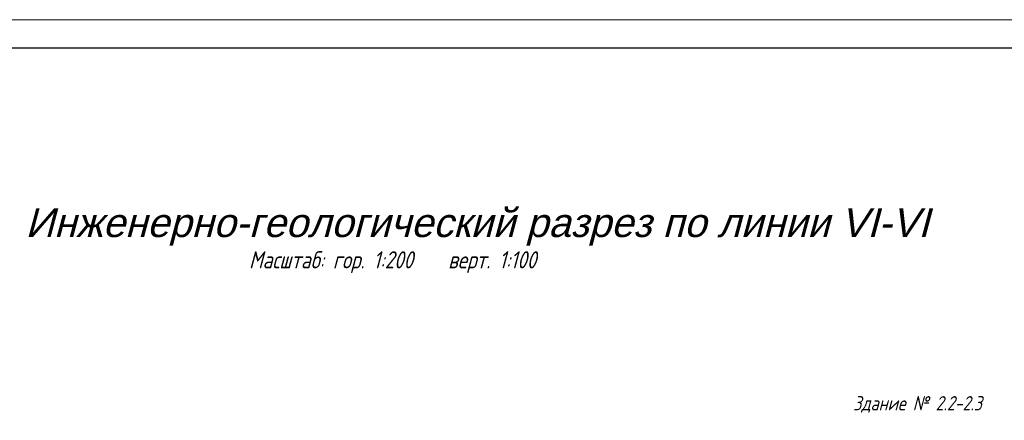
# Model space of a CAD drawing. Header units: millimetres. Extents: x -56135 to 1694203, y -446411 to -23139.
# Tile 59 of 256: x 349799 to 367037, y -105514 to -98505. Entities that reach past the tile are written whole.
import ezdxf

# ---------------------------------------------------------------- set-up
doc = ezdxf.new("R2010")
doc.units = ezdxf.units.MM
doc.linetypes.add('CONTI', pattern=[1, 0, 1])
doc.layers.add('CUT_LRS', color=7, linetype='CONTI')
doc.layers.add('ТОЛСТЫЕ_ОСНОВНЫЕ', color=6, linetype='Continuous')
doc.layers.add('ТОНКИЕ', color=7, linetype='Continuous', lineweight=9)
doc.styles.get("Standard").update_dxf_attribs({"font": 'arial.ttf'})
doc.styles.add('ўхЁЄхцэ√щ', font='simplex.shx', dxfattribs={"height": 2.5})

# ---------------------------------------------------------------- blocks, each defined once
blk = doc.blocks.new('*U42')
at = {"layer": 'ТОЛСТЫЕ_ОСНОВНЫЕ', "color": 6}
blk.add_lwpolyline([(20, 5), (1256, 5), (1256, 589), (20, 589)], close=True, dxfattribs=at)
at = {"layer": 'ТОНКИЕ'}
blk.add_lwpolyline([(0, 0), (1261, 0), (1261, 594), (0, 594)], close=True, dxfattribs=at)
blk = doc.blocks.new('геология разряи 2-2')
at = {"char_height": 4, "attachment_point": 1}
for s, insert, width in [('{\\H1.25x;\\Q15;Инженерно-геологический разрез по линии VI-VI}', (-78.95, -148.58), 240.3777), ('{\\fGOST type A|b0|i0|c204|p2;\\H0.75x;\\Q15;Масштаб: гор. 1:200    верт. 1:100}', (-39.78, -156.07), 122.0484)]:
    blk.add_mtext(s, dxfattribs=dict(at, insert=insert, width=width))
at = {"insert": (77.27, -182.86), "char_height": 2.5, "width": 70, "attachment_point": 5, "style": 'ўхЁЄхцэ√щ'}
blk.add_mtext('{\\fGOST type A|b0|i0|c204|p34;\\Q15;Здание № 2.2-2.3}', dxfattribs=at)

msp = doc.modelspace()

# ---------------------------------------------------------------- block references
at = {"xscale": 100, "yscale": 100, "zscale": 100}
msp.add_blockref('*U42', (324717.5, -157904.7), dxfattribs=at)
at = {"layer": 'CUT_LRS', "linetype": 'Continuous', "xscale": 100, "yscale": 100, "zscale": 100}
msp.add_blockref('геология разряи 2-2', (357791.3, -86949.1), dxfattribs=at)

doc.saveas('drawing.dxf')
